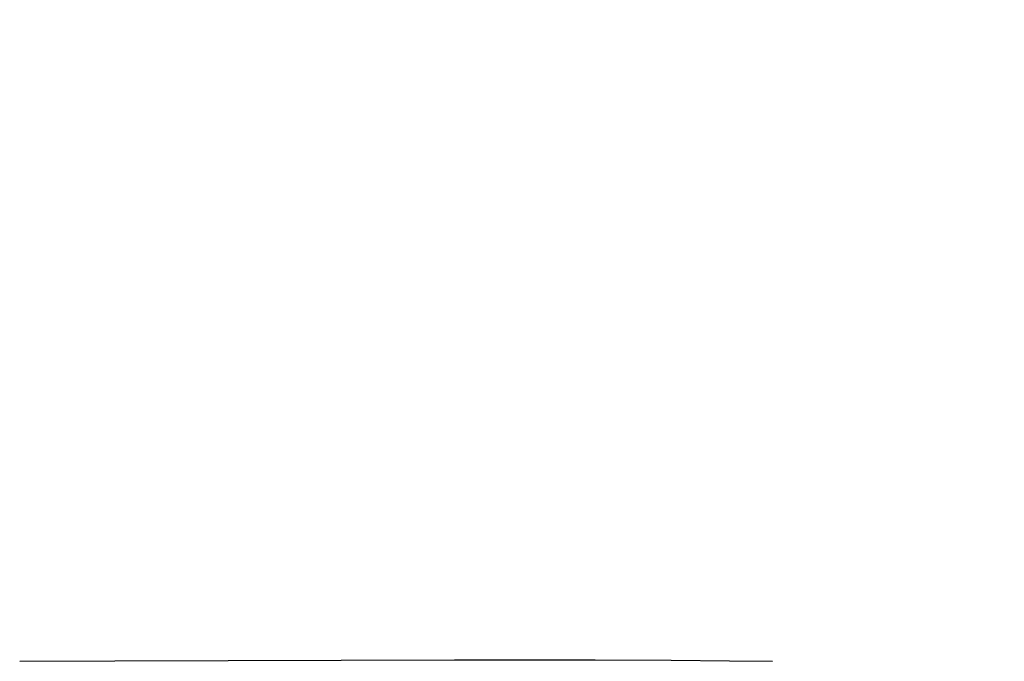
# Model space of a CAD drawing. Header units: inches. Extents: x 0 to 204, y 0 to 132.
# Tile 83 of 115: x 122.506 to 122.665, y 49.258 to 49.362. Entities that reach past the tile are written whole.
import ezdxf

# ---------------------------------------------------------------- set-up
doc = ezdxf.new("R2010")
doc.units = ezdxf.units.IN
doc.header["$LTSCALE"] = 11.243375
doc.header["$MEASUREMENT"] = 0
doc.linetypes.add('HIDDEN', pattern=[0.2, 0.1, -0.1])
doc.layers.add('DEFAULT_2', color=8, linetype='HIDDEN')

msp = doc.modelspace()

# ---------------------------------------------------------------- linework, layer by layer
at = {"layer": 'DEFAULT_2', "color": 8, "linetype": 'HIDDEN'}
for p, q in [((122.54042, 50.94769), (122.54042, 47.47852)), ((122.66542, 50.94769), (122.66542, 47.47852)), ((122.52169, 49.25813), (122.50629, 49.25812)), ((122.57657, 49.2583), (122.52169, 49.25813)), ((122.59928, 49.2583), (122.57657, 49.2583)), ((122.61158, 49.25825), (122.59928, 49.2583)), ((122.62102, 49.25817), (122.61158, 49.25825)), ((122.62793, 49.25807), (122.62102, 49.25817))]:
    msp.add_line(p, q, dxfattribs=at)

doc.saveas('drawing.dxf')
